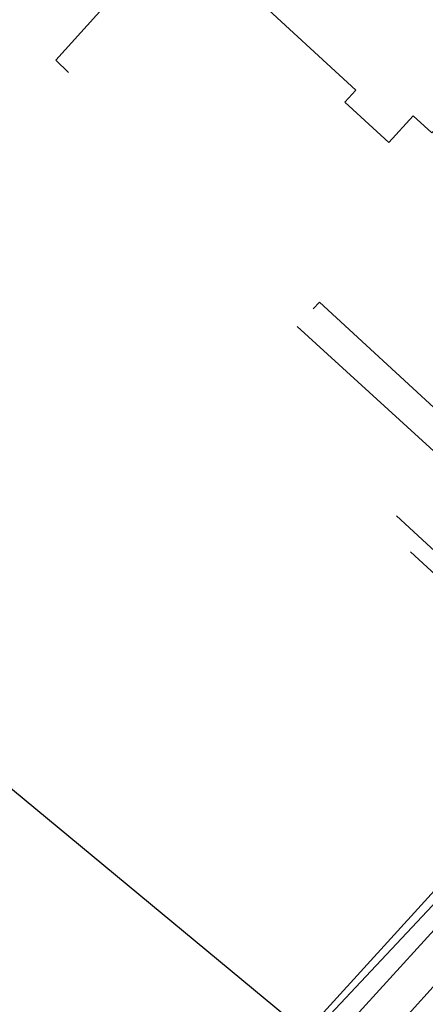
# Model space of a CAD drawing. Header units: metres. Extents: x 111546 to 149831, y 498798 to 507863.
# Tile 2 of 256: x 113400 to 113462, y 498943 to 499093. Entities that reach past the tile are written whole.
import ezdxf

# ---------------------------------------------------------------- set-up
doc = ezdxf.new("R2010")
doc.units = ezdxf.units.M
for name, color, linetype in [('0-bs-polderpijl', 3, 'Continuous'), ('3-vw-band-ob 6x20', 30, 'Continuous'), ('V02_KNTOPENVERH', 252, 'Continuous'), ('V03_KNTTEGELPAD', 252, 'Continuous')]:
    doc.layers.add(name, color=color, linetype=linetype)
doc.layers.add('0-kadastrale percelen', color=253, linetype='AI-KADASTRAAL', lineweight=9)
doc.styles.get("Standard").update_dxf_attribs({"font": 'isocp-ie.shx'})
doc.linetypes.add('AI-KADASTRAAL', pattern='A,5.5,-2,["K",Standard,S=1.8,R=0,X=0,Y=-0.9],-2,5.5,-2,[5,NLCS.SHX,S=0.75,R=0,X=0,Y=0],-2', length=19)

msp = doc.modelspace()

# ---------------------------------------------------------------- linework, layer by layer
at = {"layer": '0-bs-polderpijl', "color": 52, "linetype": 'Continuous'}
msp.add_lwpolyline([(113499.6019, 498997.1646), (113444.3709, 498938.3506), (113275.1869, 499078.4456), (113245.6039, 499096.8506), (113215.6579, 499131.5746), (113210.4229, 499152.3556)], dxfattribs=at)
at = {"layer": '0-kadastrale percelen', "ltscale": 0.25}
for points in [[(113419.0259, 499101.8996), (113405.6789, 499087.0856), (113407.5859, 499085.2286)], [(113444.9189, 499049.1866), (113445.8539, 499050.2046), (113464.6239, 499032.9526), (113465.2369, 499033.6196), (113467.2209, 499031.7956), (113467.5719, 499032.1776), (113473.3289, 499026.8776), (113487.6229, 499014.1476), (113501.9599, 499030.0076), (113501.0919, 499030.8166), (113506.5249, 499036.7206), (113493.4459, 499048.7516), (113463.3479, 499076.3796), (113462.9969, 499075.9956), (113460.1459, 499078.5976), (113456.4239, 499074.5216), (113449.7349, 499080.6706), (113451.4269, 499082.5116), (113435.5889, 499097.0686)]]:
    msp.add_lwpolyline(points, dxfattribs=at)
at = {"layer": '3-vw-band-ob 6x20', "ltscale": 0.05}
msp.add_lwpolyline([(113442.4659, 499046.5196), (113465.5809, 499025.4386), (113476.9079, 499014.7906), (113490.8139, 499002.1436), (113494.0609, 499002.1226), (113507.8099, 499014.5506), (113510.0869, 499014.9646)], dxfattribs=at)
at = {"layer": 'V02_KNTOPENVERH'}
for points in [[(113477.855, 498998.9533), (113457.5979, 499017.6516)], [(113437.0953, 498925.6301), (113442.8423, 498932.0341), (113450.8263, 498940.8531), (113473.7943, 498966.0681), (113480.0093, 498972.9141), (113484.2403, 498977.5051), (113485.2114, 498978.5816)], [(113489.4575, 498974.7162), (113466.9739, 498950.0496), (113456.1319, 498938.0756)]]:
    msp.add_lwpolyline(points, dxfattribs=at)
at = {"layer": 'V03_KNTTEGELPAD'}
msp.add_line((113459.7139, 499012.1486), (113483.9309, 498989.8796), dxfattribs=at)
msp.add_lwpolyline([(113484.4829, 498983.7186), (113443.3519, 498938.5636), (113442.7449, 498939.1256)], dxfattribs=at)

doc.saveas('drawing.dxf')
